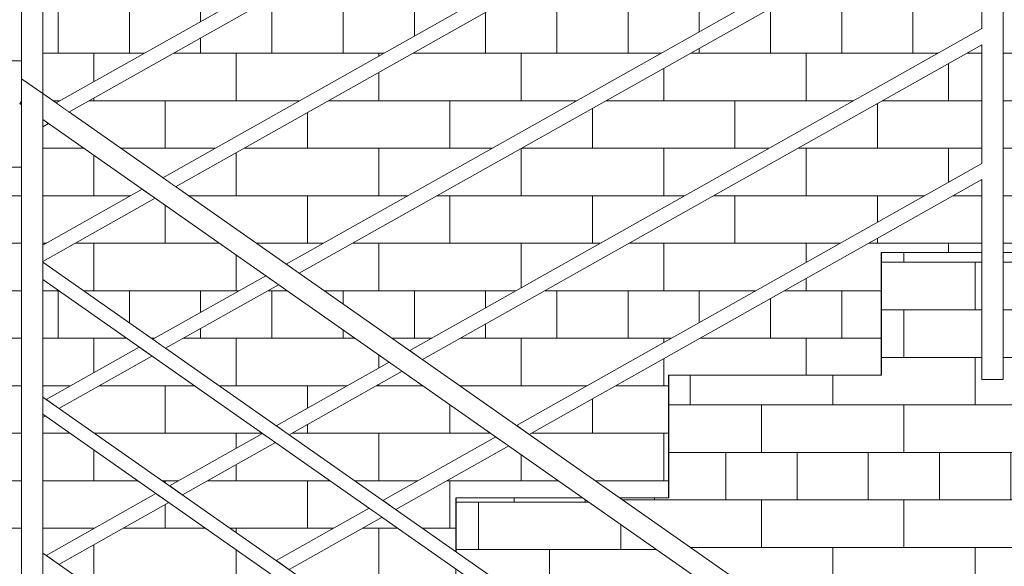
# Model space of a CAD drawing. Header units: millimetres. Extents: x 16408 to 141596, y -21057 to 26364.
# Tile 16 of 115: x 21706 to 23095, y -3313 to -2542. Entities that reach past the tile are written whole.
import ezdxf

# ---------------------------------------------------------------- set-up
doc = ezdxf.new("R2010")
doc.units = ezdxf.units.MM
doc.header["$MEASUREMENT"] = 0
doc.linetypes.add('Wipeout_Contour', pattern=[1000, 0, -1000])
for name, color, linetype, lineweight, true_color in [('0_Nr_pióra__102', 7, 'Continuous', 5, 0xcccccc), ('0_Nr_pióra__61', 7, 'Continuous', 13, 0x6a6a6a), ('_elementy3d_Nr_pióra__102', 7, 'Continuous', 5, 0xcccccc)]:
    doc.layers.add(name, color=color, linetype=linetype, lineweight=lineweight, true_color=true_color)
doc.layers.add('0_Nr_pióra__2', color=8, linetype='Continuous', lineweight=5)
doc.layers.add('_elementy3d', color=7, linetype='Continuous')

# ---------------------------------------------------------------- blocks, each defined once
blk = doc.blocks.new('Wypełnienie_1_1', base_point=(0, 0))
at = {"color": 254, "linetype": 'Wipeout_Contour', "lineweight": 0, "ltscale": 278566.341843}
blk.add_wipeout([(18435.9, -4578.7), (18435.9, -5378.7), (19256.7, -5392.8), (22737.1, -5500), (26160.9, -5540.6), (26160.9, -2728.7), (24790.9, -2728.7), (24790.9, -3328.7), (23690.9, -3328.7), (23690.9, -4018.5), (22605.8, -4018.5), (22605.8, -4578.7)], dxfattribs=at).dxf.layer = '_elementy3d'

msp = doc.modelspace()

# ---------------------------------------------------------------- block references
at = {"layer": '_elementy3d_Nr_pióra__102', "color": 254, "linetype": 'Continuous', "lineweight": 5, "true_color": 0xcccccc}
msp.add_blockref('Wypełnienie_1_1', (0, 0), dxfattribs=at)

# ---------------------------------------------------------------- next in the draw order: hatches: boundary and pattern name
at = {"layer": '0_Nr_pióra__102', "linetype": 'Continuous', "lineweight": 5, "true_color": 0xcccccc}
h = msp.add_hatch(dxfattribs=at)
h.set_pattern_fill('Cegła___wiązanie_pospoli_05', color=254, style=0, pattern_type=2)
h.set_pattern_definition([(0, (23217.15, -2388.425), (0, 67), []), (90, (23217.15, -2388.43), (-201, 0), [67, -67]), (90, (23317.65, -2321.43), (-201, 0), [67, -201, 67, -67]), (90, (23267.4, -2187.43), (-100.5, 0), [67, -335])])
h.paths.add_polyline_path([(20261.4, -2750), (20261.4, -3735.9), (21723.3, -3735.9), (21724.1, -3562.2), (22021.2, -3562.2), (22021.2, -3389.2), (22321.2, -3389.2), (22321.2, -3216.2), (22621.2, -3216.2), (22621.2, -3043.2), (22921.2, -3043.2), (22921.2, -2870.2), (23221.2, -2870.2), (23221.2, -2697.2), (23521.2, -2697.2), (23521.2, -2524.2), (23821.2, -2524.2), (23821.2, -2351.2), (24121.2, -2351.2), (24121.2, -2178.2), (24427.5, -2178.2), (24427.5, -2035.6), (25960.9, -2035.6), (25960.8, -1030), (24836.1, -1030), (24836.1, -1425.7), (24806.1, -1425.7), (24806.1, -1030), (23544, -1030), (23544, -1630), (22654, -1630), (22654, -2080), (22494, -2080), (22494, -2180), (22354, -2180), (22354, -2230), (21723.4, -2230), (21721.1, -2750)])
h = msp.add_hatch(dxfattribs=at)
h.set_pattern_fill('Cegła___wiązanie_pospoli_05', color=254, style=0, pattern_type=2)
h.set_pattern_definition([(0, (24360.08, -3018.345), (0, 67), []), (90, (24360.08, -3018.34), (-201, 0), [67, -67]), (90, (24460.58, -2951.34), (-201, 0), [67, -201, 67, -67]), (90, (24410.33, -2817.34), (-100.5, 0), [67, -335])])
h.paths.add_polyline_path([(22550.4, -3216.2), (22816.3, -3407.6), (22816.3, -4019.8), (22836.3, -4019.8), (22836.3, -3421.7), (23690.9, -4019.8), (23690.9, -3330), (24790.9, -3330), (24790.9, -2730), (26160.9, -2730), (26160.8, -2266.1), (26101.1, -2266.1), (26101.1, -2016.9), (24851.1, -2016.9), (24851.1, -2250.6), (24789.7, -2250.6), (24790, -2213.3), (24759.7, -2213.6), (24759.7, -2016.9), (24457.5, -2016.9), (24457.2, -2210.1), (24427.2, -2210.4), (24427.2, -2178.2), (24121.1, -2178.2), (24121.1, -2351.2), (23821.1, -2351.2), (23821.1, -2524.2), (23521.1, -2524.2), (23521.1, -2697.2), (23221.1, -2697.2), (23221.1, -2870.2), (23148.4, -2870.2), (23148.4, -3049.6), (23118.4, -3049.6), (23118.4, -2870.2), (23093, -2870.2), (23093, -3049.6), (23063, -3049.6), (23063, -2870.2), (22921.1, -2870.2), (22921.1, -3043.2), (22621.1, -3043.2), (22621.1, -3216.2)])
h = msp.add_hatch(dxfattribs=at)
h.set_pattern_fill('Bloczki_ceramiczne_0001', color=254, style=0, pattern_type=2)
h.set_pattern_definition([(90, (21000.33, -2674.98), (-90, 0), [])])
h.paths.add_polyline_path([(19976.6, -2600), (19976.6, -2750), (21720.9, -2750), (21724, -2749.1), (21724, -2600)])
h = msp.add_hatch(dxfattribs=at)
h.set_pattern_fill('Cegła___wiązanie_pospoli_05', color=254, style=0, pattern_type=2)
h.set_pattern_definition([(0, (22553.77, -3423.51), (0, 67), []), (90, (22553.77, -3423.51), (-201, 0), [67, -67]), (90, (22654.27, -3356.51), (-201, 0), [67, -201, 67, -67]), (90, (22604.02, -3222.51), (-100.5, 0), [67, -335])])
h.paths.add_polyline_path([(22787.2, -3417.3), (22500, -3216.2), (22321.2, -3216.2), (22321.2, -3298.9), (22786.3, -3624.4), (22786.3, -3418.5)])

# ---------------------------------------------------------------- next in the draw order: linework, layer by layer
at = {"layer": '0_Nr_pióra__2', "color": 8, "linetype": 'Continuous', "lineweight": 5, "flags": 128}
for points in [[(21723.4, -2230), (21721.1, -2750), (20261.4, -2750), (20261.4, -3735.9), (21723.3, -3735.9), (21724.1, -3562.2), (22021.2, -3562.2), (22021.2, -3389.2), (22321.2, -3389.2), (22321.2, -3216.2), (22621.2, -3216.2), (22621.2, -3043.2), (22921.2, -3043.2), (22921.2, -2870.2), (23221.2, -2870.2), (23221.2, -2697.2), (23521.2, -2697.2), (23521.2, -2524.2)], [(23521.1, -2524.2), (23521.1, -2697.2), (23221.1, -2697.2), (23221.1, -2870.2), (23148.4, -2870.2), (23148.4, -3049.6), (23118.4, -3049.6), (23118.4, -2870.2), (23093, -2870.2), (23093, -3049.6), (23063, -3049.6), (23063, -2870.2), (22921.1, -2870.2), (22921.1, -3043.2), (22621.1, -3043.2), (22621.1, -3216.2), (22550.4, -3216.2), (22816.3, -3407.6), (22816.3, -4019.8), (22836.3, -4019.8), (22836.3, -3421.7), (23690.9, -4019.8), (23690.9, -3330), (24790.9, -3330)]]:
    msp.add_lwpolyline(points, dxfattribs=at)
for points in [[(19976.6, -2600), (19976.6, -2750), (21720.9, -2750), (21724, -2749.1), (21724, -2600)], [(22787.2, -3417.3), (22500, -3216.2), (22321.2, -3216.2), (22321.2, -3298.9), (22786.3, -3624.4), (22786.3, -3418.5)]]:
    msp.add_lwpolyline(points, close=True, dxfattribs=at)

# ---------------------------------------------------------------- next in the draw order: wipeouts: each hides what was drawn before it
at = {"color": 254, "linetype": 'Wipeout_Contour', "lineweight": 0, "ltscale": 112917.008174}
msp.add_wipeout([(21738.3, -2646.4), (21738.3, -2683), (22784.3, -3415.3), (22786.5, -3412.1), (22786.5, -3380.2)], dxfattribs=at)
at = {"color": 254, "linetype": 'Wipeout_Contour', "lineweight": 0, "ltscale": 65609.304472}
msp.add_wipeout([(21708.3, -2657.3), (21706.1, -2660.5), (21708.3, -2662)], dxfattribs=at)

# ---------------------------------------------------------------- next in the draw order: wipeouts: each hides what was drawn before it
at = {"color": 254, "linetype": 'Wipeout_Contour', "lineweight": 0, "ltscale": 87849.691102}
msp.add_wipeout([(21708.3, -3725.4), (21738.3, -3746.4), (21738.3, -2646.4), (21708.3, -2625.4)], dxfattribs=at)

# ---------------------------------------------------------------- next in the draw order: linework, layer by layer
at = {"layer": '0_Nr_pióra__2', "color": 8, "linetype": 'Continuous', "lineweight": 5}
for p, q in [((21706.1, -2660.5), (21708.3, -2657.3)), ((21708.3, -2662), (21706.1, -2660.5)), ((21708.3, -2662), (21708.3, -2657.3)), ((21708.3, -3725.4), (21708.3, -2662))]:
    msp.add_line(p, q, dxfattribs=at)

# ---------------------------------------------------------------- next in the draw order: wipeouts: each hides what was drawn before it
at = {"color": 254, "linetype": 'Wipeout_Contour', "lineweight": 0, "ltscale": 87485.151233}
msp.add_wipeout([(21708.3, -2448.4), (21708.3, -2625.4), (21738.3, -2646.4), (21738.3, -2431.6)], dxfattribs=at)
at = {"color": 254, "linetype": 'Wipeout_Contour', "lineweight": 0, "ltscale": 65720.057267}
msp.add_wipeout([(21746.2, -2688.6), (21738.3, -2683), (21738.3, -2693)], dxfattribs=at)
at = {"color": 254, "linetype": 'Wipeout_Contour', "lineweight": 0, "ltscale": 90260.544471}
msp.add_wipeout([(21738.3, -3294.2), (21738.3, -3318.6), (22786.5, -4052.4), (22786.5, -4028)], dxfattribs=at)

# ---------------------------------------------------------------- next in the draw order: linework, layer by layer
at = {"layer": '0_Nr_pióra__2', "color": 8, "linetype": 'Continuous', "lineweight": 5}
for p, q in [((21708.3, -2625.4), (21708.3, -2448.4)), ((21738.3, -2646.4), (21738.3, -2466)), ((21708.3, -2625.4), (21738.3, -2646.4)), ((21708.3, -2657.3), (21708.3, -2625.4)), ((21738.3, -2683), (21738.3, -2646.4)), ((21738.3, -2683), (21738.3, -2683)), ((21746.2, -2688.6), (21738.3, -2693))]:
    msp.add_line(p, q, dxfattribs=at)

# ---------------------------------------------------------------- next in the draw order: wipeouts: each hides what was drawn before it
at = {"color": 254, "linetype": 'Wipeout_Contour', "lineweight": 0, "ltscale": 90121.75054}
msp.add_wipeout([(21738.3, -3074.2), (21738.3, -3098.6), (22786.5, -3832.4), (22786.5, -3808)], dxfattribs=at)

# ---------------------------------------------------------------- next in the draw order: wipeouts: each hides what was drawn before it
at = {"color": 254, "linetype": 'Wipeout_Contour', "lineweight": 0, "ltscale": 90008.638888}
msp.add_wipeout([(21738.3, -2884.2), (21738.3, -2908.6), (22786.5, -3642.4), (22786.5, -3618)], dxfattribs=at)

# ---------------------------------------------------------------- next in the draw order: linework, layer by layer
at = {"layer": '0_Nr_pióra__61', "color": 251, "linetype": 'Continuous', "lineweight": 13, "true_color": 0x6a6a6a}
msp.add_line((22552.3, -3216.2), (22621.4, -3216.2), dxfattribs=at)

# ---------------------------------------------------------------- next in the draw order: wipeouts: each hides what was drawn before it
at = {"color": 254, "linetype": 'Wipeout_Contour', "lineweight": 0, "ltscale": 91718.226314}
msp.add_wipeout([(23063.3, -2744.7), (22406.5, -3114.2), (22424.7, -3126.9), (23063.3, -2767.6)], dxfattribs=at)
at = {"color": 254, "linetype": 'Wipeout_Contour', "lineweight": 0, "ltscale": 87983.255384}
msp.add_wipeout([(21878.5, -2781.2), (21738.3, -2860.1), (21738.3, -2883), (21896.7, -2793.9)], dxfattribs=at)
at = {"color": 254, "linetype": 'Wipeout_Contour', "lineweight": 0, "ltscale": 88117.613564}
msp.add_wipeout([(21743, -3077.5), (21761.1, -3090.2), (21892.3, -3016.4), (21874.1, -3003.7)], dxfattribs=at)
at = {"color": 254, "linetype": 'Wipeout_Contour', "lineweight": 0, "ltscale": 65879.062247}
msp.add_wipeout([(21738.3, -3098.6), (21738.3, -3103), (21741.8, -3101.1)], dxfattribs=at)
at = {"color": 254, "linetype": 'Wipeout_Contour', "lineweight": 0, "ltscale": 88286.757781}
msp.add_wipeout([(21743, -3297.5), (21761.1, -3310.2), (21916, -3223), (21897.9, -3210.3)], dxfattribs=at)
at = {"color": 254, "linetype": 'Wipeout_Contour', "lineweight": 0, "ltscale": 89532.710774}
msp.add_wipeout([(22067.7, -3304.8), (22085.9, -3317.5), (22217, -3243.7), (22198.8, -3231)], dxfattribs=at)

# ---------------------------------------------------------------- next in the draw order: linework, layer by layer
at = {"layer": '0_Nr_pióra__2', "color": 8, "linetype": 'Continuous', "lineweight": 5}
for p, q in [((21738.3, -3746.4), (21738.3, -2683)), ((21738.3, -2884.2), (21738.3, -2683)), ((21878.5, -2781.2), (21738.3, -2860.1)), ((21896.7, -2793.9), (21738.3, -2883)), ((21738.3, -3074.2), (21738.3, -2908.6)), ((21874.1, -3003.7), (21743, -3077.5)), ((21892.3, -3016.4), (21761.1, -3090.2)), ((21738.3, -3294.2), (21738.3, -3098.6)), ((21741.8, -3101.1), (21738.3, -3103)), ((21897.9, -3210.3), (21743, -3297.5)), ((21916, -3223), (21761.1, -3310.2)), ((22198.8, -3231), (22067.7, -3304.8)), ((22217, -3243.7), (22085.9, -3317.5)), ((22786.5, -4028), (21738.3, -3294.2))]:
    msp.add_line(p, q, dxfattribs=at)

# ---------------------------------------------------------------- next in the draw order: wipeouts: each hides what was drawn before it
at = {"color": 254, "linetype": 'Wipeout_Contour', "lineweight": 0, "ltscale": 69073.302117}
msp.add_wipeout([(22406.5, -3114.2), (23063.3, -2744.7), (23063.2, -2744.7)], dxfattribs=at)
at = {"color": 254, "linetype": 'Wipeout_Contour', "lineweight": 0, "ltscale": 88719.636501}
msp.add_wipeout([(22052.8, -2903.2), (21893.4, -2992.8), (21911.6, -3005.5), (22071, -2915.9)], dxfattribs=at)
at = {"color": 254, "linetype": 'Wipeout_Contour', "lineweight": 0, "ltscale": 88876.218546}
msp.add_wipeout([(21917.2, -3199.4), (21935.4, -3212.2), (22066.5, -3138.4), (22048.4, -3125.7)], dxfattribs=at)
at = {"color": 254, "linetype": 'Wipeout_Contour', "lineweight": 0, "ltscale": 90131.034672}
msp.add_wipeout([(22377.5, -3130.5), (22218.2, -3220.1), (22236.4, -3232.8), (22395.7, -3143.2)], dxfattribs=at)

# ---------------------------------------------------------------- next in the draw order: linework, layer by layer
at = {"layer": '0_Nr_pióra__2', "color": 8, "linetype": 'Continuous', "lineweight": 5}
for p, q in [((22052.8, -2903.2), (21893.4, -2992.8)), ((22071, -2915.9), (21911.6, -3005.5)), ((23093.3, -3049.6), (23063, -3049.5)), ((22048.4, -3125.6), (21917.2, -3199.4)), ((22066.5, -3138.4), (21935.4, -3212.2)), ((22395.7, -3143.2), (22236.4, -3232.8))]:
    msp.add_line(p, q, dxfattribs=at)
at = {"layer": '0_Nr_pióra__61', "color": 251, "linetype": 'Continuous', "lineweight": 13, "true_color": 0x6a6a6a}
for p, q in [((22621.4, -3043.2), (22921.4, -3043.2)), ((22621.4, -3216.2), (22621.4, -3043.2)), ((22321.4, -3216.2), (22500, -3216.2)), ((22321.4, -3292.4), (22321.4, -3216.2))]:
    msp.add_line(p, q, dxfattribs=at)

# ---------------------------------------------------------------- next in the draw order: wipeouts: each hides what was drawn before it
at = {"color": 254, "linetype": 'Wipeout_Contour', "lineweight": 0, "ltscale": 91347.841461}
msp.add_wipeout([(23063.3, -2554.7), (22256, -3008.8), (22274.2, -3021.5), (23063.3, -2577.6)], dxfattribs=at)
at = {"color": 254, "linetype": 'Wipeout_Contour', "lineweight": 0, "ltscale": 89476.246995}
msp.add_wipeout([(22067.7, -3114.8), (22085.9, -3127.5), (22245.2, -3037.9), (22227, -3025.1)], dxfattribs=at)

# ---------------------------------------------------------------- next in the draw order: linework, layer by layer
at = {"layer": '0_Nr_pióra__2', "color": 8, "linetype": 'Continuous', "lineweight": 5}
for p, q in [((22227, -3025.1), (22067.7, -3114.8)), ((22245.2, -3037.9), (22085.9, -3127.5)), ((22786.5, -3808), (21738.3, -3074.2)), ((22786.5, -3832.4), (21738.3, -3098.6)), ((22377.5, -3130.5), (22218.2, -3220.1))]:
    msp.add_line(p, q, dxfattribs=at)

# ---------------------------------------------------------------- next in the draw order: wipeouts: each hides what was drawn before it
at = {"color": 254, "linetype": 'Wipeout_Contour', "lineweight": 0, "ltscale": 68866.534742}
msp.add_wipeout([(22256, -3008.8), (23063.3, -2554.7), (23063.2, -2554.7)], dxfattribs=at)

# ---------------------------------------------------------------- next in the draw order: linework, layer by layer
at = {"layer": '0_Nr_pióra__2', "color": 8, "linetype": 'Continuous', "lineweight": 5}
msp.add_line((22786.5, -3642.4), (21738.3, -2908.6), dxfattribs=at)

# ---------------------------------------------------------------- next in the draw order: wipeouts: each hides what was drawn before it
at = {"color": 254, "linetype": 'Wipeout_Contour', "lineweight": 0, "ltscale": 90923.602234}
msp.add_wipeout([(22081.8, -2886.8), (22100, -2899.6), (23063.3, -2357.6), (23063.3, -2334.7)], dxfattribs=at)

# ---------------------------------------------------------------- next in the draw order: wipeouts: each hides what was drawn before it
at = {"color": 254, "linetype": 'Wipeout_Contour', "lineweight": 0, "ltscale": 68631.355637}
msp.add_wipeout([(22081.8, -2886.8), (23063.3, -2334.7), (23063.2, -2334.7)], dxfattribs=at)

# ---------------------------------------------------------------- next in the draw order: linework, layer by layer
at = {"layer": '0_Nr_pióra__2', "color": 8, "linetype": 'Continuous', "lineweight": 5}
msp.add_line((22786.5, -3618), (21738.3, -2884.2), dxfattribs=at)
at = {"layer": '0_Nr_pióra__61', "color": 251, "linetype": 'Continuous', "lineweight": 13, "true_color": 0x6a6a6a}
msp.add_line((22921.4, -3043.2), (22921.4, -2870.2), dxfattribs=at)

# ---------------------------------------------------------------- next in the draw order: wipeouts: each hides what was drawn before it
at = {"color": 254, "linetype": 'Wipeout_Contour', "lineweight": 0, "ltscale": 90504.362405}
msp.add_wipeout([(21907.5, -2764.9), (21925.7, -2777.6), (23063.3, -2137.6), (23063.3, -2114.7)], dxfattribs=at)

# ---------------------------------------------------------------- next in the draw order: wipeouts: each hides what was drawn before it
at = {"color": 254, "linetype": 'Wipeout_Contour', "lineweight": 0, "ltscale": 68400.744332}
msp.add_wipeout([(21907.5, -2764.9), (23063.3, -2114.7), (23063.2, -2114.7)], dxfattribs=at)

# ---------------------------------------------------------------- next in the draw order: linework, layer by layer
at = {"layer": '0_Nr_pióra__2', "color": 8, "linetype": 'Continuous', "lineweight": 5}
msp.add_line((22784.3, -3415.3), (21738.3, -2683), dxfattribs=at)

# ---------------------------------------------------------------- next in the draw order: wipeouts: each hides what was drawn before it
at = {"color": 254, "linetype": 'Wipeout_Contour', "lineweight": 0, "ltscale": 90146.341226}
msp.add_wipeout([(21757.1, -2659.5), (21775.2, -2672.3), (23063.3, -1947.6), (23063.3, -1924.7)], dxfattribs=at)

# ---------------------------------------------------------------- next in the draw order: wipeouts: each hides what was drawn before it
at = {"color": 254, "linetype": 'Wipeout_Contour', "lineweight": 0, "ltscale": 68205.27663}
msp.add_wipeout([(21757.1, -2659.5), (23063.3, -1924.7), (23063.2, -1924.7)], dxfattribs=at)

# ---------------------------------------------------------------- next in the draw order: linework, layer by layer
at = {"layer": '0_Nr_pióra__2', "color": 8, "linetype": 'Continuous', "lineweight": 5}
msp.add_line((22786.5, -3380.2), (21738.3, -2646.4), dxfattribs=at)

# ---------------------------------------------------------------- next in the draw order: wipeouts: each hides what was drawn before it
at = {"color": 254, "linetype": 'Wipeout_Contour', "lineweight": 0, "ltscale": 556450.394752}
msp.add_wipeout([(23063.2, -1720.6), (23063.2, -1924.7), (23063.3, -1924.7), (23063.3, -1947.6), (23063.2, -1947.6), (23063.2, -2114.7), (23063.3, -2114.7), (23063.3, -2137.6), (23063.2, -2137.6), (23063.2, -2334.7), (23063.3, -2334.7), (23063.3, -2357.6), (23063.2, -2357.6), (23063.2, -2554.7), (23063.3, -2554.7), (23063.3, -2577.6), (23063.2, -2577.6), (23063.2, -2744.7), (23063.3, -2744.7), (23063.3, -2767.6), (23063.2, -2767.6), (23063.2, -2986.2), (23063.3, -2986.2), (23063.3, -1720.6)], dxfattribs=at)

# ---------------------------------------------------------------- next in the draw order: wipeouts: each hides what was drawn before it
at = {"color": 254, "linetype": 'Wipeout_Contour', "lineweight": 0, "ltscale": 139114.331162}
msp.add_wipeout([(23093, -1703.9), (23063.3, -1720.6), (23063.3, -2986.2), (23093.3, -2969.3), (23093.3, -1669.3), (23078.3, -1677.7)], dxfattribs=at)

# ---------------------------------------------------------------- next in the draw order: linework, layer by layer
at = {"layer": '0_Nr_pióra__2', "color": 8, "linetype": 'Continuous', "lineweight": 5}
for p, q in [((23093.3, -3049.6), (23093.3, -1669.3)), ((23063.2, -1924.7), (21757.1, -2659.5)), ((23063.3, -1947.6), (21775.2, -2672.3)), ((23063.2, -2114.7), (21907.5, -2764.9)), ((23063.3, -2137.6), (21925.7, -2777.6)), ((23063.2, -2334.7), (22081.8, -2886.8)), ((23063.3, -2357.6), (22100, -2899.6)), ((23063.2, -2554.7), (23063.2, -2357.6)), ((23063.2, -2554.7), (22256, -3008.8)), ((23063.3, -2577.6), (22274.2, -3021.5)), ((23063.2, -2744.7), (23063.2, -2577.6)), ((23063.2, -2744.7), (22406.5, -3114.2)), ((23063.3, -2767.6), (22424.7, -3126.9)), ((23063.2, -2986.2), (23063.2, -2767.6)), ((23063.3, -2986.2), (23063, -3049.6))]:
    msp.add_line(p, q, dxfattribs=at)
at = {"layer": '0_Nr_pióra__61', "color": 251, "linetype": 'Continuous', "lineweight": 13, "true_color": 0x6a6a6a}
for p, q in [((22921.4, -2870.2), (23063.2, -2870.2)), ((23093.3, -2870.2), (23118.6, -2870.2))]:
    msp.add_line(p, q, dxfattribs=at)

doc.saveas('drawing.dxf')
